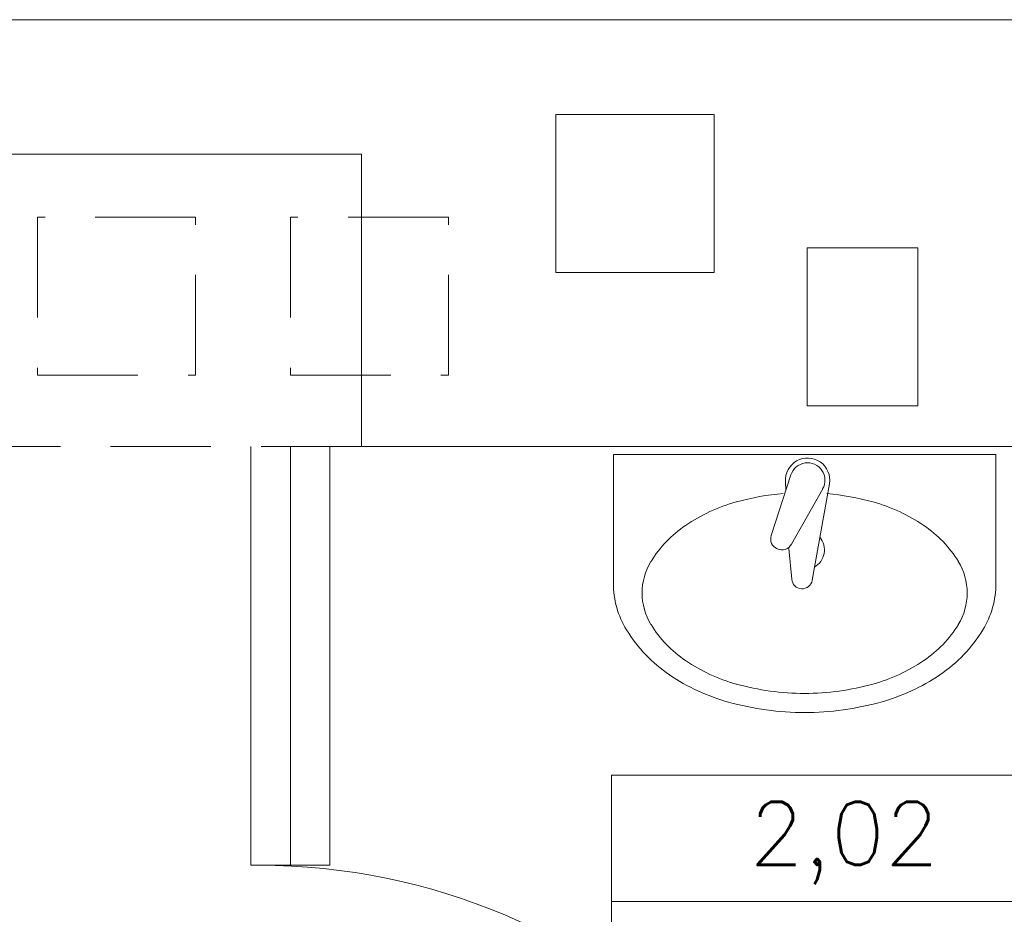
# Model space of a CAD drawing. Header units: millimetres. Extents: x -2274 to 12297, y -16157 to 26321.
# Tile 28 of 256: x -298 to -173, y -9878 to -9765. Entities that reach past the tile are written whole.
import ezdxf
from ezdxf.enums import TextEntityAlignment as Align

# ---------------------------------------------------------------- set-up
doc = ezdxf.new("R2010")
doc.units = ezdxf.units.MM
doc.linetypes.add('DASHED', pattern=[19.05, 12.7, -6.35])
for name, color, linetype in [('-LI-WIDOK', 2, 'Continuous'), ('_PROJEKTOWANE', 5, 'Continuous'), ('drzwi łuk', 1, 'Continuous'), ('PROJEKTOWANE', 5, 'Continuous')]:
    doc.layers.add(name, color=color, linetype=linetype)
doc.layers.add('-ŚCIANY DZIAŁOWE', color=3, linetype='Continuous', lineweight=35)
doc.layers.add('-ŚCIANY NOŚNE', color=4, linetype='Continuous', lineweight=53)
doc.styles.add('SIMPLEX', font='simplex')
doc.linetypes.add('ZIGZAG', pattern='A,0.00254,-5.08,[131,ltypeshp.shx,S=5.08,R=0,X=-5.08,Y=0],-10.16,[131,ltypeshp.shx,S=5.08,R=180,X=5.08,Y=0],-5.08', length=20.32254)

msp = doc.modelspace()

# ---------------------------------------------------------------- linework, layer by layer
at = {"layer": '-LI-WIDOK', "color": 253, "lineweight": 13}
for p, q in [((-230, -9777), (-230, -9797)), ((-210, -9777), (-230, -9777)), ((-210, -9797), (-210, -9777)), ((-198.21, -9813.87), (-198.21, -9793.87)), ((-184.21, -9793.87), (-198.21, -9793.87)), ((-184.21, -9793.87), (-184.21, -9813.87)), ((-184.21, -9813.87), (-184.21, -9793.87)), ((-230, -9797), (-210, -9797)), ((-184.21, -9813.87), (-198.21, -9813.87))]:
    msp.add_line(p, q, dxfattribs=at)
at = {"layer": '-LI-WIDOK', "color": 253, "linetype": 'DASHED', "lineweight": 13}
for p, q in [((-295.6, -9790), (-295.6, -9810)), ((-275.6, -9790), (-295.6, -9790)), ((-275.6, -9810), (-275.6, -9790)), ((-263.6, -9790), (-263.6, -9810)), ((-243.6, -9790), (-263.6, -9790)), ((-243.6, -9810), (-243.6, -9790)), ((-295.6, -9810), (-275.6, -9810)), ((-263.6, -9810), (-243.6, -9810)), ((-254.6, -9819), (-303.6, -9819))]:
    msp.add_line(p, q, dxfattribs=at)
at = {"layer": '-ŚCIANY DZIAŁOWE', "color": 253, "lineweight": 13}
for p, q in [((-254.6, -9782), (-351.81, -9782)), ((-149.6, -9819), (-243.6, -9819))]:
    msp.add_line(p, q, dxfattribs=at)
at = {"layer": '-ŚCIANY NOŚNE', "color": 253, "lineweight": 13}
for p, q in [((-149.6, -9765), (-409.69, -9765)), ((-254.6, -9782), (-378.6, -9782)), ((-254.6, -9819), (-254.6, -9782)), ((-149.6, -9819), (-254.6, -9819)), ((-243.6, -9819), (-149.6, -9819))]:
    msp.add_line(p, q, dxfattribs=at)
at = {"layer": '_PROJEKTOWANE', "color": 253, "linetype": 'ZIGZAG', "lineweight": 13}
msp.add_line((-263.6, -9819), (-263.6, -9872), dxfattribs=at)
at = {"layer": '_PROJEKTOWANE', "color": 253, "lineweight": 13}
msp.add_line((-258.6, -9872), (-268.6, -9872), dxfattribs=at)
at = {"layer": 'drzwi łuk', "color": 253, "lineweight": 13, "ltscale": 0.5}
for p, q in [((-222.98, -9860.59), (-65.79, -9860.59)), ((-222.98, -9860.59), (-222.98, -9892.59)), ((-222.98, -9876.59), (-65.79, -9876.59))]:
    msp.add_line(p, q, dxfattribs=at)
at = {"layer": 'PROJEKTOWANE', "color": 253, "lineweight": 13}
for p, q in [((-268.6, -9872), (-268.6, -9819)), ((-258.6, -9872), (-258.6, -9819)), ((-222.73, -9820), (-222.73, -9836.33)), ((-174.33, -9820), (-222.73, -9820)), ((-174.33, -9836.33), (-174.33, -9820)), ((-202.76, -9830.25), (-200.26, -9822.61)), ((-200.91, -9824.58), (-200.97, -9823.45)), ((-197.58, -9835.92), (-195.38, -9823.71)), ((-200.21, -9831.38), (-196.25, -9824.37)), ((-200.16, -9835.81), (-200.52, -9831.91)), ((-267.6, -9872), (-268.6, -9872))]:
    msp.add_line(p, q, dxfattribs=at)
for centre, radius, start, end in [((-198.16, -9823.27), 2.81, 351.0256, 183.6937), ((-198.16, -9823.27), 2.2, 329.8725, 162.5406), ((-198.53, -9856.94), 32.1, 94.8316, 105.6207), ((-198.53, -9856.94), 32.1, 74.3793, 84.9801), ((-201.2, -9847.39), 22.19, 105.6207, 124.0193), ((-195.86, -9847.39), 22.19, 55.9807, 74.3793), ((-205.27, -9841.35), 14.9, 124.0193, 148.4647), ((-191.78, -9841.35), 14.9, 31.5353, 55.9807), ((-201.43, -9830.69), 1.4, 161.8991, 330.514), ((-198.53, -9832.1), 2.5, 299.7805, 39.804), ((-211.48, -9837.54), 7.62, 148.4647, 180), ((-185.58, -9837.54), 7.62, 0, 31.5353), ((-198.86, -9835.72), 1.3, 183.6937, 351.0256), ((-211.48, -9836.33), 11.25, 180, 211.5353), ((-185.58, -9836.33), 11.25, 328.4647, 0), ((-211.48, -9837.54), 7.62, 180, 211.5353), ((-185.58, -9837.54), 7.62, 328.4647, 0), ((-205.27, -9832.53), 18.53, 211.5353, 235.9807), ((-205.27, -9833.74), 14.9, 211.5353, 235.9807), ((-191.78, -9833.74), 14.9, 304.0193, 328.4647), ((-191.78, -9832.53), 18.53, 304.0193, 328.4647), ((-201.2, -9827.7), 22.19, 235.9807, 254.3793), ((-195.86, -9827.7), 22.19, 285.6207, 304.0193), ((-201.2, -9826.49), 25.82, 235.9807, 254.3793), ((-195.86, -9826.49), 25.82, 285.6207, 304.0193), ((-198.53, -9818.15), 32.1, 254.3793, 270), ((-198.53, -9818.15), 32.1, 270, 285.6207), ((-198.53, -9816.94), 35.73, 254.3793, 270), ((-198.53, -9816.94), 35.73, 270, 285.6207), ((-267.6, -9952), 80, 0, 90)]:
    msp.add_arc(centre, radius, start, end, dxfattribs=at)

# ---------------------------------------------------------------- texts
at = {"layer": '-LI-WIDOK', "color": 253, "lineweight": 13, "style": 'SIMPLEX'}
msp.add_text('2,02', height=8, dxfattribs=at).set_placement((-193.52, -9867.95), align=Align.MIDDLE_CENTER)

doc.saveas('drawing.dxf')
